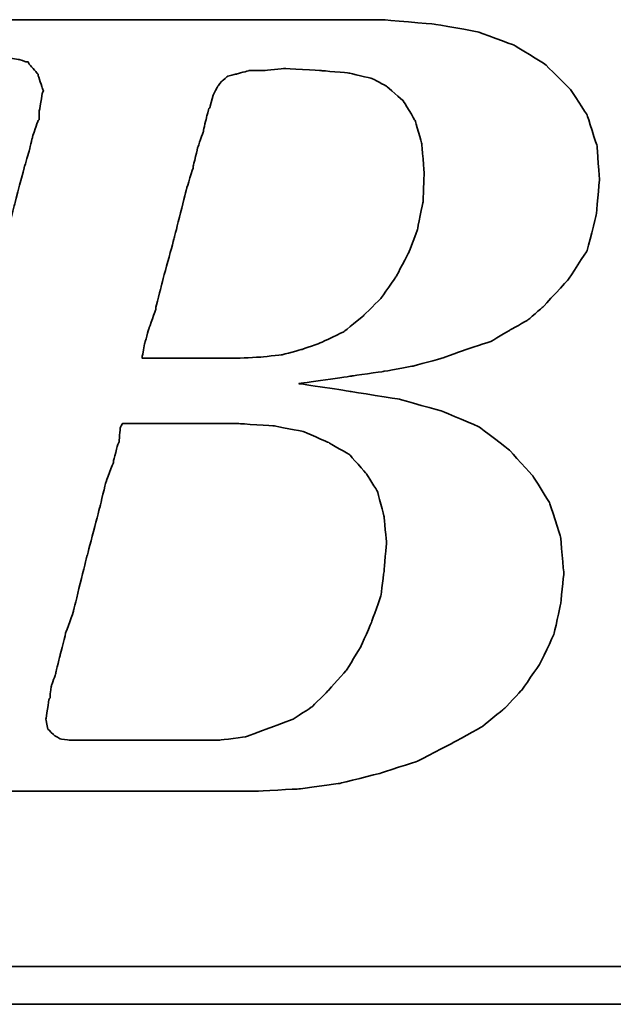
# Model space of a CAD drawing. Extents: x 36 to 522, y 47 to 427.
# Tile 31 of 49: x 202.18 to 204, y 117.96 to 120.99. Entities that reach past the tile are written whole.
import ezdxf

# ---------------------------------------------------------------- set-up
doc = ezdxf.new("R2010")
doc.units = 0
doc.header["$LTSCALE"] = 3
doc.header["$MEASUREMENT"] = 0
doc.layers.add('DIM', color=4, linetype='CONTINUOUS')
doc.layers.add('layer 1', color=7, linetype='CONTINUOUS')

# ---------------------------------------------------------------- blocks, each defined once
blk = doc.blocks.new('TBI MOTION logo(完整正式版)')
at = {"layer": 'layer 1', "color": 22, "lineweight": 35}
for points, knots in [([(-64.65375, -6.86375), (-64.65375, -6.86375), (-64.84375, -7.29625), (-64.84375, -7.29625), (-64.84375, -7.29625), (-64.84375, -7.29625), (-64.86875, -7.34375), (-64.86875, -7.34375), (-64.86875, -7.34375), (-64.86875, -7.34375), (-64.86875, -7.36875), (-64.86875, -7.36875), (-64.86875, -7.36875), (-64.86875, -7.36875), (-65.15375, -7.65375), (-65.15375, -7.65375), (-65.15375, -7.65375), (-65.15375, -7.65375), (-65.17875, -7.65375), (-65.17875, -7.65375), (-65.17875, -7.65375), (-65.17875, -7.65375), (-65.20375, -7.67875), (-65.20375, -7.67875), (-65.20375, -7.67875), (-65.20375, -7.67875), (-65.58875, -7.87125), (-65.58875, -7.87125), (-65.58875, -7.87125), (-65.58875, -7.87125), (-65.63375, -7.87125), (-65.63375, -7.87125), (-65.63375, -7.87125), (-65.63375, -7.87125), (-65.65875, -7.89375), (-65.65875, -7.89375), (-65.65875, -7.89375), (-65.65875, -7.89375), (-66.09375, -7.94375), (-66.09375, -7.94375), (-66.09375, -7.94375), (-66.09375, -7.94375), (-66.11375, -7.94375), (-66.11375, -7.94375), (-66.11375, -7.94375), (-66.11375, -7.94375), (-66.16375, -7.94375), (-66.16375, -7.94375), (-66.16375, -7.94375), (-66.16375, -7.94375), (-66.30875, -7.94375), (-66.30875, -7.94375), (-66.30875, -7.94375), (-66.30875, -7.94375), (-66.69375, -7.94375), (-66.69375, -7.94375), (-66.69375, -7.94375), (-66.69375, -7.94375), (-67.07375, -7.94375), (-67.07375, -7.94375), (-67.07375, -7.94375), (-67.07375, -7.94375), (-67.12375, -7.94375), (-67.12375, -7.94375), (-67.12375, -7.94375), (-67.12375, -7.94375), (-67.12375, -7.96625), (-67.12375, -7.96625), (-67.12375, -7.96625), (-67.12375, -7.96625), (-67.14875, -7.99125), (-67.14875, -7.99125), (-67.14875, -7.99125), (-67.14875, -7.99125), (-67.24375, -8.34875), (-67.24375, -8.34875), (-67.24375, -8.34875), (-67.24375, -8.34875), (-67.31375, -8.68625), (-67.31375, -8.68625), (-67.31375, -8.68625), (-67.31375, -8.68625), (-67.26875, -8.68625), (-67.26875, -8.68625), (-67.26875, -8.68625), (-67.26875, -8.68625), (-67.07375, -8.68625), (-67.07375, -8.68625), (-67.07375, -8.68625), (-67.07375, -8.68625), (-66.54875, -8.68625), (-66.54875, -8.68625), (-66.54875, -8.68625), (-66.54875, -8.68625), (-65.82625, -8.68625), (-65.82625, -8.68625), (-65.82625, -8.68625), (-65.82625, -8.68625), (-65.01375, -8.68625), (-65.01375, -8.68625), (-65.01375, -8.68625), (-65.01375, -8.68625), (-64.05375, -8.68625), (-64.05375, -8.68625), (-64.05375, -8.68625), (-64.05375, -8.68625), (-62.08375, -8.68625), (-62.08375, -8.68625), (-62.08375, -8.68625), (-62.08375, -8.68625), (-60.06875, -8.68625), (-60.06875, -8.68625), (-60.06875, -8.68625), (-60.06875, -8.68625), (-59.10875, -8.68625), (-59.10875, -8.68625), (-59.10875, -8.68625), (-59.10875, -8.68625), (-58.29375, -8.68625), (-58.29375, -8.68625), (-58.29375, -8.68625), (-58.29375, -8.68625), (-57.57375, -8.68625), (-57.57375, -8.68625), (-57.57375, -8.68625), (-57.57375, -8.68625), (-57.04875, -8.68625), (-57.04875, -8.68625), (-57.04875, -8.68625), (-57.04875, -8.68625), (-56.85375, -8.68625), (-56.85375, -8.68625), (-56.85375, -8.68625), (-56.85375, -8.68625), (-56.70875, -8.68625), (-56.70875, -8.68625), (-56.70875, -8.68625), (-56.70875, -8.68625), (-56.61375, -8.68625), (-56.61375, -8.68625), (-56.61375, -8.68625), (-56.61375, -8.68625), (-56.56875, -8.68625), (-56.56875, -8.68625), (-56.56875, -8.68625), (-56.56875, -8.68625), (-55.65375, -8.63875), (-55.65375, -8.63875), (-55.65375, -8.63875), (-55.65375, -8.63875), (-54.76875, -8.51875), (-54.76875, -8.51875), (-54.76875, -8.51875), (-54.76875, -8.51875), (-53.90375, -8.30375), (-53.90375, -8.30375), (-53.90375, -8.30375), (-53.90375, -8.30375), (-53.08875, -8.03875), (-53.08875, -8.03875), (-53.08875, -8.03875), (-53.08875, -8.03875), (-52.34375, -7.65375), (-52.34375, -7.65375), (-52.34375, -7.65375), (-52.34375, -7.65375), (-51.69875, -7.29625), (-51.69875, -7.29625), (-51.69875, -7.29625), (-51.69875, -7.29625), (-51.21875, -6.91125), (-51.21875, -6.91125), (-51.21875, -6.91125), (-51.21875, -6.91125), (-50.83375, -6.50375), (-50.83375, -6.50375), (-50.83375, -6.50375), (-50.83375, -6.50375), (-50.44875, -5.94875), (-50.44875, -5.94875), (-50.44875, -5.94875), (-50.44875, -5.94875), (-50.13875, -5.30375), (-50.13875, -5.30375), (-50.13875, -5.30375), (-50.13875, -5.30375), (-49.99375, -4.65375), (-49.99375, -4.65375), (-49.99375, -4.65375), (-49.99375, -4.65375), (-49.92375, -3.98375), (-49.92375, -3.98375), (-49.92375, -3.98375), (-49.92375, -3.98375), (-49.99375, -3.19374), (-49.99375, -3.19374), (-49.99375, -3.19374), (-49.99375, -3.19374), (-50.23374, -2.44874), (-50.23374, -2.44874), (-50.23374, -2.44874), (-50.23374, -2.44874), (-50.59375, -1.87374), (-50.59375, -1.87374), (-50.59375, -1.87374), (-50.59375, -1.87374), (-51.09875, -1.31874), (-51.09875, -1.31874), (-51.09875, -1.31874), (-51.09875, -1.31874), (-51.74375, -0.81875), (-51.74375, -0.81875), (-51.74375, -0.81875), (-51.74375, -0.81875), (-52.53875, -0.48125), (-52.53875, -0.48125), (-52.53875, -0.48125), (-52.53875, -0.48125), (-53.47375, -0.21875), (-53.47375, -0.21875), (-53.47375, -0.21875), (-53.47375, -0.21875), (-54.52875, -0.04874), (-54.52875, -0.04874), (-54.52875, -0.04874), (-54.52875, -0.04874), (-55.65375, 0.12125), (-55.65375, 0.12125), (-55.65375, 0.12125), (-55.65375, 0.12125), (-54.50375, 0.28624), (-54.50375, 0.28624), (-54.50375, 0.28624), (-54.50375, 0.28624), (-53.83375, 0.38124), (-53.83375, 0.38124), (-53.83375, 0.38124), (-53.83375, 0.38124), (-53.18375, 0.50125), (-53.18375, 0.50125), (-53.18375, 0.50125), (-53.18375, 0.50125), (-52.55875, 0.66874), (-52.55875, 0.66874), (-52.55875, 0.66874), (-52.55875, 0.66874), (-52.03375, 0.86124), (-52.03375, 0.86124), (-52.03375, 0.86124), (-52.03375, 0.86124), (-51.50374, 1.03124), (-51.50374, 1.03124), (-51.50374, 1.03124), (-51.50374, 1.03124), (-51.09875, 1.27125), (-51.09875, 1.27125), (-51.09875, 1.27125), (-51.09875, 1.27125), (-50.71375, 1.48624), (-50.71375, 1.48624), (-50.71375, 1.48624), (-50.71375, 1.48624), (-50.37625, 1.77625), (-50.37625, 1.77625), (-50.37625, 1.77625), (-50.37625, 1.77625), (-49.82375, 2.37625), (-49.82375, 2.37625), (-49.82375, 2.37625), (-49.82375, 2.37625), (-49.41875, 2.99625), (-49.41875, 2.99625), (-49.41875, 2.99625), (-49.41875, 2.99625), (-49.22375, 3.76625), (-49.22375, 3.76625), (-49.22375, 3.76625), (-49.22375, 3.76625), (-49.15375, 4.50874), (-49.15375, 4.50874), (-49.15375, 4.50874), (-49.15375, 4.50874), (-49.20375, 5.25125), (-49.20375, 5.25125), (-49.20375, 5.25125), (-49.20375, 5.25125), (-49.41875, 5.92625), (-49.41875, 5.92625), (-49.41875, 5.92625), (-49.41875, 5.92625), (-49.77875, 6.47625), (-49.77875, 6.47625), (-49.77875, 6.47625), (-49.77875, 6.47625), (-50.33125, 7.02624), (-50.33125, 7.02624), (-50.33125, 7.02624), (-50.33125, 7.02624), (-51.00125, 7.43625), (-51.00125, 7.43625), (-51.00125, 7.43625), (-51.00125, 7.43625), (-51.79375, 7.72625), (-51.79375, 7.72625), (-51.79375, 7.72625), (-51.79375, 7.72625), (-52.72875, 7.89124), (-52.72875, 7.89124), (-52.72875, 7.89124), (-52.72875, 7.89124), (-53.83375, 7.98625), (-53.83375, 7.98625), (-53.83375, 7.98625), (-53.83375, 7.98625), (-53.92875, 7.98625), (-53.92875, 7.98625), (-53.92875, 7.98625), (-53.92875, 7.98625), (-54.26375, 7.98625), (-54.26375, 7.98625), (-54.26375, 7.98625), (-54.26375, 7.98625), (-54.74375, 7.98625), (-54.74375, 7.98625), (-54.74375, 7.98625), (-54.74375, 7.98625), (-55.36875, 7.98625), (-55.36875, 7.98625), (-55.36875, 7.98625), (-55.36875, 7.98625), (-56.13375, 7.98625), (-56.13375, 7.98625), (-56.13375, 7.98625), (-56.13375, 7.98625), (-56.94875, 7.98625), (-56.94875, 7.98625), (-56.94875, 7.98625), (-56.94875, 7.98625), (-58.77625, 7.98625), (-58.77625, 7.98625), (-58.77625, 7.98625), (-58.77625, 7.98625), (-60.59875, 7.98625), (-60.59875, 7.98625), (-60.59875, 7.98625), (-60.59875, 7.98625), (-61.41375, 7.98625), (-61.41375, 7.98625), (-61.41375, 7.98625), (-61.41375, 7.98625), (-62.17875, 7.98625), (-62.17875, 7.98625), (-62.17875, 7.98625), (-62.17875, 7.98625), (-62.80375, 7.98625), (-62.80375, 7.98625), (-62.80375, 7.98625), (-62.80375, 7.98625), (-63.30625, 7.98625), (-63.30625, 7.98625), (-63.30625, 7.98625), (-63.30625, 7.98625), (-63.57375, 7.98625), (-63.57375, 7.98625), (-63.57375, 7.98625), (-63.57375, 7.98625), (-63.57375, 7.96375), (-63.57375, 7.96375), (-63.57375, 7.96375), (-63.57375, 7.96375), (-63.59875, 7.94125), (-63.59875, 7.94125), (-63.59875, 7.94125), (-63.59875, 7.94125), (-63.69375, 7.55625), (-63.69375, 7.55625), (-63.69375, 7.55625), (-63.69375, 7.55625), (-63.76375, 7.24624), (-63.76375, 7.24624), (-63.76375, 7.24624), (-63.76375, 7.24624), (-63.23875, 7.24624), (-63.23875, 7.24624), (-63.23875, 7.24624), (-63.23875, 7.24624), (-62.75875, 7.24624), (-62.75875, 7.24624), (-62.75875, 7.24624), (-62.75875, 7.24624), (-62.61125, 7.24624), (-62.61125, 7.24624), (-62.61125, 7.24624), (-62.61125, 7.24624), (-62.56625, 7.24624), (-62.56625, 7.24624), (-62.56625, 7.24624), (-62.56625, 7.24624), (-62.22875, 7.24624), (-62.22875, 7.24624), (-62.22875, 7.24624), (-62.22875, 7.24624), (-62.20375, 7.24624), (-62.20375, 7.24624), (-62.20375, 7.24624), (-62.20375, 7.24624), (-62.17875, 7.21875), (-62.17875, 7.21875), (-62.17875, 7.21875), (-62.17875, 7.21875), (-61.96375, 7.17125), (-61.96375, 7.17125), (-61.96375, 7.17125), (-61.96375, 7.17125), (-61.72375, 7.12624), (-61.72375, 7.12624), (-61.72375, 7.12624), (-61.72375, 7.12624), (-61.70375, 7.12624), (-61.70375, 7.12624), (-61.70375, 7.12624), (-61.70375, 7.12624), (-61.55875, 7.07624), (-61.55875, 7.07624), (-61.55875, 7.07624), (-61.55875, 7.07624), (-61.50875, 7.07624), (-61.50875, 7.07624), (-61.50875, 7.07624), (-61.50875, 7.07624), (-61.48375, 7.02624), (-61.48375, 7.02624), (-61.48375, 7.02624), (-61.48375, 7.02624), (-61.31875, 6.83375), (-61.31875, 6.83375), (-61.31875, 6.83375), (-61.31875, 6.83375), (-61.29375, 6.81125), (-61.29375, 6.81125), (-61.29375, 6.81125), (-61.29375, 6.81125), (-61.29375, 6.78625), (-61.29375, 6.78625), (-61.29375, 6.78625), (-61.29375, 6.78625), (-61.19875, 6.50124), (-61.19875, 6.50124), (-61.19875, 6.50124), (-61.19875, 6.50124), (-61.17375, 6.45124), (-61.17375, 6.45124), (-61.17375, 6.45124), (-61.17375, 6.45124), (-61.19875, 6.40625), (-61.19875, 6.40625), (-61.19875, 6.40625), (-61.19875, 6.40625), (-61.26875, 5.99624), (-61.26875, 5.99624), (-61.26875, 5.99624), (-61.26875, 5.99624), (-61.26875, 5.85125), (-61.26875, 5.85125), (-61.26875, 5.85125), (-61.26875, 5.85125), (-61.26875, 5.82625), (-61.26875, 5.82625), (-61.26875, 5.82625), (-61.26875, 5.82625), (-61.29375, 5.80625), (-61.29375, 5.80625), (-61.29375, 5.80625), (-61.29375, 5.80625), (-61.34125, 5.66125), (-61.34125, 5.66125), (-61.34125, 5.66125), (-61.34125, 5.66125), (-61.41375, 5.44625), (-61.41375, 5.44625), (-61.41375, 5.44625), (-61.41375, 5.44625), (-61.48375, 5.15625), (-61.48375, 5.15625), (-61.48375, 5.15625), (-61.48375, 5.15625), (-61.58375, 4.82124), (-61.58375, 4.82124), (-61.58375, 4.82124), (-61.58375, 4.82124), (-61.79875, 4.00375), (-61.79875, 4.00375), (-61.79875, 4.00375), (-61.79875, 4.00375), (-62.05875, 2.99625), (-62.05875, 2.99625), (-62.05875, 2.99625), (-62.05875, 2.99625), (-62.34875, 1.91625), (-62.34875, 1.91625), (-62.34875, 1.91625), (-62.34875, 1.91625), (-62.97375, -0.41124), (-62.97375, -0.41124), (-62.97375, -0.41124), (-62.97375, -0.41124), (-63.59875, -2.75875), (-63.59875, -2.75875), (-63.59875, -2.75875), (-63.59875, -2.75875), (-63.88375, -3.86374), (-63.88375, -3.86374), (-63.88375, -3.86374), (-63.88375, -3.86374), (-64.14875, -4.82374), (-64.14875, -4.82374), (-64.14875, -4.82374), (-64.14875, -4.82374), (-64.36375, -5.64125), (-64.36375, -5.64125), (-64.36375, -5.64125), (-64.36375, -5.64125), (-64.43625, -5.97625), (-64.43625, -5.97625), (-64.43625, -5.97625), (-64.43625, -5.97625), (-64.50875, -6.28625), (-64.50875, -6.28625), (-64.50875, -6.28625), (-64.50875, -6.28625), (-64.50875, -6.30875), (-64.50875, -6.30875), (-64.50875, -6.30875), (-64.50875, -6.30875), (-64.57875, -6.50375), (-64.57875, -6.50375), (-64.57875, -6.50375), (-64.57875, -6.50375), (-64.62875, -6.69625), (-64.62875, -6.69625), (-64.62875, -6.69625), (-64.62875, -6.69625), (-64.62875, -6.76875), (-64.62875, -6.76875), (-64.62875, -6.76875), (-64.62875, -6.76875), (-64.62875, -6.81375), (-64.62875, -6.81375), (-64.62875, -6.81375), (-64.62875, -6.81375), (-64.62875, -6.83875), (-64.62875, -6.83875), (-64.62875, -6.83875), (-64.62875, -6.83875), (-64.65375, -6.86375), (-64.65375, -6.86375)], [0, 0, 0, 0, 0.00719424, 0.00719424, 0.00719424, 0.00719425, 0.01438849, 0.01438849, 0.01438849, 0.0143885, 0.02158273, 0.02158273, 0.02158273, 0.02158274, 0.02877698, 0.02877698, 0.02877698, 0.02877699, 0.03597122, 0.03597122, 0.03597122, 0.03597123, 0.04316547, 0.04316547, 0.04316547, 0.04316548, 0.05035971, 0.05035971, 0.05035971, 0.05035972, 0.05755396, 0.05755396, 0.05755396, 0.05755397, 0.0647482, 0.0647482, 0.0647482, 0.06474821, 0.07194245, 0.07194245, 0.07194245, 0.07194246, 0.07913669, 0.07913669, 0.07913669, 0.0791367, 0.08633094, 0.08633094, 0.08633094, 0.08633095, 0.09352518, 0.09352518, 0.09352518, 0.09352519, 0.10071942, 0.10071942, 0.10071942, 0.10071943, 0.10791367, 0.10791367, 0.10791367, 0.10791368, 0.11510791, 0.11510791, 0.11510791, 0.11510792, 0.12230216, 0.12230216, 0.12230216, 0.12230217, 0.1294964, 0.1294964, 0.1294964, 0.12949641, 0.13669065, 0.13669065, 0.13669065, 0.13669066, 0.14388489, 0.14388489, 0.14388489, 0.1438849, 0.15107914, 0.15107914, 0.15107914, 0.15107915, 0.15827338, 0.15827338, 0.15827338, 0.15827339, 0.16546763, 0.16546763, 0.16546763, 0.16546764, 0.17266187, 0.17266187, 0.17266187, 0.17266188, 0.17985612, 0.17985612, 0.17985612, 0.17985613, 0.18705036, 0.18705036, 0.18705036, 0.18705037, 0.1942446, 0.1942446, 0.1942446, 0.19424461, 0.20143885, 0.20143885, 0.20143885, 0.20143886, 0.20863309, 0.20863309, 0.20863309, 0.2086331, 0.21582734, 0.21582734, 0.21582734, 0.21582735, 0.22302158, 0.22302158, 0.22302158, 0.22302159, 0.23021583, 0.23021583, 0.23021583, 0.23021584, 0.23741007, 0.23741007, 0.23741007, 0.23741008, 0.24460432, 0.24460432, 0.24460432, 0.24460433, 0.25179856, 0.25179856, 0.25179856, 0.25179857, 0.25899281, 0.25899281, 0.25899281, 0.25899282, 0.26618705, 0.26618705, 0.26618705, 0.26618706, 0.27338129, 0.27338129, 0.27338129, 0.2733813, 0.28057554, 0.28057554, 0.28057554, 0.28057555, 0.28776978, 0.28776978, 0.28776978, 0.28776979, 0.29496403, 0.29496403, 0.29496403, 0.29496404, 0.30215827, 0.30215827, 0.30215827, 0.30215828, 0.30935252, 0.30935252, 0.30935252, 0.30935253, 0.31654676, 0.31654676, 0.31654676, 0.31654677, 0.32374101, 0.32374101, 0.32374101, 0.32374102, 0.33093525, 0.33093525, 0.33093525, 0.33093526, 0.3381295, 0.3381295, 0.3381295, 0.33812951, 0.34532374, 0.34532374, 0.34532374, 0.34532375, 0.35251799, 0.35251799, 0.35251799, 0.352518, 0.35971223, 0.35971223, 0.35971223, 0.35971224, 0.36690647, 0.36690647, 0.36690647, 0.36690648, 0.37410072, 0.37410072, 0.37410072, 0.37410073, 0.38129496, 0.38129496, 0.38129496, 0.38129497, 0.38848921, 0.38848921, 0.38848921, 0.38848922, 0.39568345, 0.39568345, 0.39568345, 0.39568346, 0.4028777, 0.4028777, 0.4028777, 0.40287771, 0.41007194, 0.41007194, 0.41007194, 0.41007195, 0.41726619, 0.41726619, 0.41726619, 0.4172662, 0.42446043, 0.42446043, 0.42446043, 0.42446044, 0.43165468, 0.43165468, 0.43165468, 0.43165469, 0.43884892, 0.43884892, 0.43884892, 0.43884893, 0.44604317, 0.44604317, 0.44604317, 0.44604318, 0.45323741, 0.45323741, 0.45323741, 0.45323742, 0.46043165, 0.46043165, 0.46043165, 0.46043166, 0.4676259, 0.4676259, 0.4676259, 0.46762591, 0.47482014, 0.47482014, 0.47482014, 0.47482015, 0.48201439, 0.48201439, 0.48201439, 0.4820144, 0.48920863, 0.48920863, 0.48920863, 0.48920864, 0.49640288, 0.49640288, 0.49640288, 0.49640289, 0.50359712, 0.50359712, 0.50359712, 0.50359713, 0.51079137, 0.51079137, 0.51079137, 0.51079138, 0.51798561, 0.51798561, 0.51798561, 0.51798562, 0.52517986, 0.52517986, 0.52517986, 0.52517987, 0.5323741, 0.5323741, 0.5323741, 0.53237411, 0.53956835, 0.53956835, 0.53956835, 0.53956836, 0.54676259, 0.54676259, 0.54676259, 0.5467626, 0.55395683, 0.55395683, 0.55395683, 0.55395684, 0.56115108, 0.56115108, 0.56115108, 0.56115109, 0.56834532, 0.56834532, 0.56834532, 0.56834533, 0.57553957, 0.57553957, 0.57553957, 0.57553958, 0.58273381, 0.58273381, 0.58273381, 0.58273382, 0.58992806, 0.58992806, 0.58992806, 0.58992807, 0.5971223, 0.5971223, 0.5971223, 0.59712231, 0.60431655, 0.60431655, 0.60431655, 0.60431656, 0.61151079, 0.61151079, 0.61151079, 0.6115108, 0.61870504, 0.61870504, 0.61870504, 0.61870505, 0.62589928, 0.62589928, 0.62589928, 0.62589929, 0.63309353, 0.63309353, 0.63309353, 0.63309354, 0.64028777, 0.64028777, 0.64028777, 0.64028778, 0.64748201, 0.64748201, 0.64748201, 0.64748202, 0.65467626, 0.65467626, 0.65467626, 0.65467627, 0.6618705, 0.6618705, 0.6618705, 0.66187051, 0.66906475, 0.66906475, 0.66906475, 0.66906476, 0.67625899, 0.67625899, 0.67625899, 0.676259, 0.68345324, 0.68345324, 0.68345324, 0.68345325, 0.69064748, 0.69064748, 0.69064748, 0.69064749, 0.69784173, 0.69784173, 0.69784173, 0.69784174, 0.70503597, 0.70503597, 0.70503597, 0.70503598, 0.71223022, 0.71223022, 0.71223022, 0.71223023, 0.71942446, 0.71942446, 0.71942446, 0.71942447, 0.72661871, 0.72661871, 0.72661871, 0.72661872, 0.73381295, 0.73381295, 0.73381295, 0.73381296, 0.74100719, 0.74100719, 0.74100719, 0.7410072, 0.74820144, 0.74820144, 0.74820144, 0.74820145, 0.75539568, 0.75539568, 0.75539568, 0.75539569, 0.76258993, 0.76258993, 0.76258993, 0.76258994, 0.76978417, 0.76978417, 0.76978417, 0.76978418, 0.77697842, 0.77697842, 0.77697842, 0.77697843, 0.78417266, 0.78417266, 0.78417266, 0.78417267, 0.79136691, 0.79136691, 0.79136691, 0.79136692, 0.79856115, 0.79856115, 0.79856115, 0.79856116, 0.8057554, 0.8057554, 0.8057554, 0.80575541, 0.81294964, 0.81294964, 0.81294964, 0.81294965, 0.82014388, 0.82014388, 0.82014388, 0.82014389, 0.82733813, 0.82733813, 0.82733813, 0.82733814, 0.83453237, 0.83453237, 0.83453237, 0.83453238, 0.84172662, 0.84172662, 0.84172662, 0.84172663, 0.84892086, 0.84892086, 0.84892086, 0.84892087, 0.85611511, 0.85611511, 0.85611511, 0.85611512, 0.86330935, 0.86330935, 0.86330935, 0.86330936, 0.8705036, 0.8705036, 0.8705036, 0.87050361, 0.87769784, 0.87769784, 0.87769784, 0.87769785, 0.88489209, 0.88489209, 0.88489209, 0.8848921, 0.89208633, 0.89208633, 0.89208633, 0.89208634, 0.89928058, 0.89928058, 0.89928058, 0.89928059, 0.90647482, 0.90647482, 0.90647482, 0.90647483, 0.91366906, 0.91366906, 0.91366906, 0.91366907, 0.92086331, 0.92086331, 0.92086331, 0.92086332, 0.92805755, 0.92805755, 0.92805755, 0.92805756, 0.9352518, 0.9352518, 0.9352518, 0.93525181, 0.94244604, 0.94244604, 0.94244604, 0.94244605, 0.94964029, 0.94964029, 0.94964029, 0.9496403, 0.95683453, 0.95683453, 0.95683453, 0.95683454, 0.96402878, 0.96402878, 0.96402878, 0.96402879, 0.97122302, 0.97122302, 0.97122302, 0.97122303, 0.97841727, 0.97841727, 0.97841727, 0.97841728, 0.98561151, 0.98561151, 0.98561151, 0.98561152, 0.99280576, 0.99280576, 0.99280576, 0.99280577, 1, 1, 1, 1]), ([(-57.50375, 6.35625), (-57.50375, 6.35625), (-57.57375, 6.11625), (-57.57375, 6.11625), (-57.57375, 6.11625), (-57.57375, 6.11625), (-57.57375, 6.09125), (-57.57375, 6.09125), (-57.57375, 6.09125), (-57.57375, 6.09125), (-57.59875, 6.06625), (-57.59875, 6.06625), (-57.59875, 6.06625), (-57.59875, 6.06625), (-57.64875, 5.87625), (-57.64875, 5.87625), (-57.64875, 5.87625), (-57.64875, 5.87625), (-57.71875, 5.58875), (-57.71875, 5.58875), (-57.71875, 5.58875), (-57.71875, 5.58875), (-57.71875, 5.56625), (-57.71875, 5.56625), (-57.71875, 5.56625), (-57.71875, 5.56625), (-57.83875, 5.23125), (-57.83875, 5.23125), (-57.83875, 5.23125), (-57.83875, 5.23125), (-57.93625, 4.82124), (-57.93625, 4.82124), (-57.93625, 4.82124), (-57.93625, 4.82124), (-57.93625, 4.79624), (-57.93625, 4.79624), (-57.93625, 4.79624), (-57.93625, 4.79624), (-58.07875, 4.34125), (-58.07875, 4.34125), (-58.07875, 4.34125), (-58.07875, 4.34125), (-58.34375, 3.28625), (-58.34375, 3.28625), (-58.34375, 3.28625), (-58.34375, 3.28625), (-58.62875, 2.23124), (-58.62875, 2.23124), (-58.62875, 2.23124), (-58.62875, 2.23124), (-58.74875, 1.75125), (-58.74875, 1.75125), (-58.74875, 1.75125), (-58.74875, 1.75125), (-58.74875, 1.72625), (-58.74875, 1.72625), (-58.74875, 1.72625), (-58.74875, 1.72625), (-58.89375, 1.31625), (-58.89375, 1.31625), (-58.89375, 1.31625), (-58.89375, 1.31625), (-58.98875, 0.98124), (-58.98875, 0.98124), (-58.98875, 0.98124), (-58.98875, 0.98124), (-59.03875, 0.71625), (-59.03875, 0.71625), (-59.03875, 0.71625), (-59.03875, 0.71625), (-59.03875, 0.66874), (-59.03875, 0.66874), (-59.03875, 0.66874), (-59.03875, 0.66874), (-58.91875, 0.66874), (-58.91875, 0.66874), (-58.91875, 0.66874), (-58.91875, 0.66874), (-58.53375, 0.66874), (-58.53375, 0.66874), (-58.53375, 0.66874), (-58.53375, 0.66874), (-58.10375, 0.66874), (-58.10375, 0.66874), (-58.10375, 0.66874), (-58.10375, 0.66874), (-57.66875, 0.66874), (-57.66875, 0.66874), (-57.66875, 0.66874), (-57.66875, 0.66874), (-57.33375, 0.66874), (-57.33375, 0.66874), (-57.33375, 0.66874), (-57.33375, 0.66874), (-57.09375, 0.66874), (-57.09375, 0.66874), (-57.09375, 0.66874), (-57.09375, 0.66874), (-56.99875, 0.66874), (-56.99875, 0.66874), (-56.99875, 0.66874), (-56.99875, 0.66874), (-56.49375, 0.69374), (-56.49375, 0.69374), (-56.49375, 0.69374), (-56.49375, 0.69374), (-56.01375, 0.74374), (-56.01375, 0.74374), (-56.01375, 0.74374), (-56.01375, 0.74374), (-55.58375, 0.86124), (-55.58375, 0.86124), (-55.58375, 0.86124), (-55.58375, 0.86124), (-55.17375, 1.00624), (-55.17375, 1.00624), (-55.17375, 1.00624), (-55.17375, 1.00624), (-54.67375, 1.24625), (-54.67375, 1.24625), (-54.67375, 1.24625), (-54.67375, 1.24625), (-54.26375, 1.58124), (-54.26375, 1.58124), (-54.26375, 1.58124), (-54.26375, 1.58124), (-53.87875, 1.96374), (-53.87875, 1.96374), (-53.87875, 1.96374), (-53.87875, 1.96374), (-53.54375, 2.44625), (-53.54375, 2.44625), (-53.54375, 2.44625), (-53.54375, 2.44625), (-53.27875, 2.95125), (-53.27875, 2.95125), (-53.27875, 2.95125), (-53.27875, 2.95125), (-53.08875, 3.45124), (-53.08875, 3.45124), (-53.08875, 3.45124), (-53.08875, 3.45124), (-52.96875, 4.05124), (-52.96875, 4.05124), (-52.96875, 4.05124), (-52.96875, 4.05124), (-52.94375, 4.65125), (-52.94375, 4.65125), (-52.94375, 4.65125), (-52.94375, 4.65125), (-52.99375, 5.30125), (-52.99375, 5.30125), (-52.99375, 5.30125), (-52.99375, 5.30125), (-53.13875, 5.80625), (-53.13875, 5.80625), (-53.13875, 5.80625), (-53.13875, 5.80625), (-53.39875, 6.23625), (-53.39875, 6.23625), (-53.39875, 6.23625), (-53.39875, 6.23625), (-53.75875, 6.54875), (-53.75875, 6.54875), (-53.75875, 6.54875), (-53.75875, 6.54875), (-54.07375, 6.71625), (-54.07375, 6.71625), (-54.07375, 6.71625), (-54.07375, 6.71625), (-54.57375, 6.83375), (-54.57375, 6.83375), (-54.57375, 6.83375), (-54.57375, 6.83375), (-55.17375, 6.88625), (-55.17375, 6.88625), (-55.17375, 6.88625), (-55.17375, 6.88625), (-55.96875, 6.93125), (-55.96875, 6.93125), (-55.96875, 6.93125), (-55.96875, 6.93125), (-56.39875, 6.88625), (-56.39875, 6.88625), (-56.39875, 6.88625), (-56.39875, 6.88625), (-56.42125, 6.88625), (-56.42125, 6.88625), (-56.42125, 6.88625), (-56.42125, 6.88625), (-56.73375, 6.88625), (-56.73375, 6.88625), (-56.73375, 6.88625), (-56.73375, 6.88625), (-56.99875, 6.81125), (-56.99875, 6.81125), (-56.99875, 6.81125), (-56.99875, 6.81125), (-57.02375, 6.81125), (-57.02375, 6.81125), (-57.02375, 6.81125), (-57.02375, 6.81125), (-57.18875, 6.76625), (-57.18875, 6.76625), (-57.18875, 6.76625), (-57.18875, 6.76625), (-57.30875, 6.66625), (-57.30875, 6.66625), (-57.30875, 6.66625), (-57.30875, 6.66625), (-57.40875, 6.54875), (-57.40875, 6.54875), (-57.40875, 6.54875), (-57.40875, 6.54875), (-57.50375, 6.35625), (-57.50375, 6.35625)], [0, 0, 0, 0, 0.01851852, 0.01851852, 0.01851852, 0.01851853, 0.03703704, 0.03703704, 0.03703704, 0.03703705, 0.05555556, 0.05555556, 0.05555556, 0.05555557, 0.07407407, 0.07407407, 0.07407407, 0.07407408, 0.09259259, 0.09259259, 0.09259259, 0.0925926, 0.11111111, 0.11111111, 0.11111111, 0.11111112, 0.12962963, 0.12962963, 0.12962963, 0.12962964, 0.14814815, 0.14814815, 0.14814815, 0.14814816, 0.16666667, 0.16666667, 0.16666667, 0.16666668, 0.18518519, 0.18518519, 0.18518519, 0.1851852, 0.2037037, 0.2037037, 0.2037037, 0.20370371, 0.22222222, 0.22222222, 0.22222222, 0.22222223, 0.24074074, 0.24074074, 0.24074074, 0.24074075, 0.25925926, 0.25925926, 0.25925926, 0.25925927, 0.27777778, 0.27777778, 0.27777778, 0.27777779, 0.2962963, 0.2962963, 0.2962963, 0.29629631, 0.31481481, 0.31481481, 0.31481481, 0.31481482, 0.33333333, 0.33333333, 0.33333333, 0.33333334, 0.35185185, 0.35185185, 0.35185185, 0.35185186, 0.37037037, 0.37037037, 0.37037037, 0.37037038, 0.38888889, 0.38888889, 0.38888889, 0.3888889, 0.40740741, 0.40740741, 0.40740741, 0.40740742, 0.42592593, 0.42592593, 0.42592593, 0.42592594, 0.44444444, 0.44444444, 0.44444444, 0.44444445, 0.46296296, 0.46296296, 0.46296296, 0.46296297, 0.48148148, 0.48148148, 0.48148148, 0.48148149, 0.5, 0.5, 0.5, 0.50000001, 0.51851852, 0.51851852, 0.51851852, 0.51851853, 0.53703704, 0.53703704, 0.53703704, 0.53703705, 0.55555556, 0.55555556, 0.55555556, 0.55555557, 0.57407407, 0.57407407, 0.57407407, 0.57407408, 0.59259259, 0.59259259, 0.59259259, 0.5925926, 0.61111111, 0.61111111, 0.61111111, 0.61111112, 0.62962963, 0.62962963, 0.62962963, 0.62962964, 0.64814815, 0.64814815, 0.64814815, 0.64814816, 0.66666667, 0.66666667, 0.66666667, 0.66666668, 0.68518519, 0.68518519, 0.68518519, 0.6851852, 0.7037037, 0.7037037, 0.7037037, 0.70370371, 0.72222222, 0.72222222, 0.72222222, 0.72222223, 0.74074074, 0.74074074, 0.74074074, 0.74074075, 0.75925926, 0.75925926, 0.75925926, 0.75925927, 0.77777778, 0.77777778, 0.77777778, 0.77777779, 0.7962963, 0.7962963, 0.7962963, 0.79629631, 0.81481481, 0.81481481, 0.81481481, 0.81481482, 0.83333333, 0.83333333, 0.83333333, 0.83333334, 0.85185185, 0.85185185, 0.85185185, 0.85185186, 0.87037037, 0.87037037, 0.87037037, 0.87037038, 0.88888889, 0.88888889, 0.88888889, 0.8888889, 0.90740741, 0.90740741, 0.90740741, 0.90740742, 0.92592593, 0.92592593, 0.92592593, 0.92592594, 0.94444444, 0.94444444, 0.94444444, 0.94444445, 0.96296296, 0.96296296, 0.96296296, 0.96296297, 0.98148148, 0.98148148, 0.98148148, 0.98148149, 1, 1, 1, 1]), ([(-61.03125, -6.57375), (-61.03125, -6.57375), (-61.03125, -6.67125), (-61.03125, -6.67125), (-61.03125, -6.67125), (-61.03125, -6.67125), (-61.05375, -6.69625), (-61.05375, -6.69625), (-61.05375, -6.69625), (-61.05375, -6.69625), (-61.12375, -7.12875), (-61.12375, -7.12875), (-61.12375, -7.12875), (-61.12375, -7.12875), (-61.07875, -7.34375), (-61.07875, -7.34375), (-61.07875, -7.34375), (-61.07875, -7.34375), (-60.93375, -7.48875), (-60.93375, -7.48875), (-60.93375, -7.48875), (-60.93375, -7.48875), (-60.81375, -7.55625), (-60.81375, -7.55625), (-60.81375, -7.55625), (-60.81375, -7.55625), (-60.62375, -7.58375), (-60.62375, -7.58375), (-60.62375, -7.58375), (-60.62375, -7.58375), (-60.30875, -7.58375), (-60.30875, -7.58375), (-60.30875, -7.58375), (-60.30875, -7.58375), (-59.97375, -7.58375), (-59.97375, -7.58375), (-59.97375, -7.58375), (-59.97375, -7.58375), (-59.87875, -7.58375), (-59.87875, -7.58375), (-59.87875, -7.58375), (-59.87875, -7.58375), (-59.63625, -7.58375), (-59.63625, -7.58375), (-59.63625, -7.58375), (-59.63625, -7.58375), (-58.96875, -7.58375), (-58.96875, -7.58375), (-58.96875, -7.58375), (-58.96875, -7.58375), (-58.29375, -7.58375), (-58.29375, -7.58375), (-58.29375, -7.58375), (-58.29375, -7.58375), (-58.05375, -7.58375), (-58.05375, -7.58375), (-58.05375, -7.58375), (-58.05375, -7.58375), (-57.98375, -7.58375), (-57.98375, -7.58375), (-57.98375, -7.58375), (-57.98375, -7.58375), (-57.35875, -7.58375), (-57.35875, -7.58375), (-57.35875, -7.58375), (-57.35875, -7.58375), (-56.78375, -7.50875), (-56.78375, -7.50875), (-56.78375, -7.50875), (-56.78375, -7.50875), (-56.27875, -7.31875), (-56.27875, -7.31875), (-56.27875, -7.31875), (-56.27875, -7.31875), (-55.77375, -7.12875), (-55.77375, -7.12875), (-55.77375, -7.12875), (-55.77375, -7.12875), (-55.36875, -6.86375), (-55.36875, -6.86375), (-55.36875, -6.86375), (-55.36875, -6.86375), (-55.00875, -6.50375), (-55.00875, -6.50375), (-55.00875, -6.50375), (-55.00875, -6.50375), (-54.62375, -6.06875), (-54.62375, -6.06875), (-54.62375, -6.06875), (-54.62375, -6.06875), (-54.31375, -5.56875), (-54.31375, -5.56875), (-54.31375, -5.56875), (-54.31375, -5.56875), (-54.07375, -5.01625), (-54.07375, -5.01625), (-54.07375, -5.01625), (-54.07375, -5.01625), (-53.87875, -4.46374), (-53.87875, -4.46374), (-53.87875, -4.46374), (-53.87875, -4.46374), (-53.80875, -3.91375), (-53.80875, -3.91375), (-53.80875, -3.91375), (-53.80875, -3.91375), (-53.75875, -3.31375), (-53.75875, -3.31375), (-53.75875, -3.31375), (-53.75875, -3.31375), (-53.80875, -2.75875), (-53.80875, -2.75875), (-53.80875, -2.75875), (-53.80875, -2.75875), (-53.95375, -2.20875), (-53.95375, -2.20875), (-53.95375, -2.20875), (-53.95375, -2.20875), (-54.19375, -1.82625), (-54.19375, -1.82625), (-54.19375, -1.82625), (-54.19375, -1.82625), (-54.55375, -1.41875), (-54.55375, -1.41875), (-54.55375, -1.41875), (-54.55375, -1.41875), (-55.00875, -1.15125), (-55.00875, -1.15125), (-55.00875, -1.15125), (-55.00875, -1.15125), (-55.56125, -0.91375), (-55.56125, -0.91375), (-55.56125, -0.91375), (-55.56125, -0.91375), (-56.18125, -0.79375), (-56.18125, -0.79375), (-56.18125, -0.79375), (-56.18125, -0.79375), (-56.94875, -0.74374), (-56.94875, -0.74374), (-56.94875, -0.74374), (-56.94875, -0.74374), (-56.99875, -0.74374), (-56.99875, -0.74374), (-56.99875, -0.74374), (-56.99875, -0.74374), (-57.09375, -0.74374), (-57.09375, -0.74374), (-57.09375, -0.74374), (-57.09375, -0.74374), (-57.38375, -0.74374), (-57.38375, -0.74374), (-57.38375, -0.74374), (-57.38375, -0.74374), (-57.76875, -0.74374), (-57.76875, -0.74374), (-57.76875, -0.74374), (-57.76875, -0.74374), (-58.24625, -0.74374), (-58.24625, -0.74374), (-58.24625, -0.74374), (-58.24625, -0.74374), (-58.72875, -0.74374), (-58.72875, -0.74374), (-58.72875, -0.74374), (-58.72875, -0.74374), (-59.20875, -0.74374), (-59.20875, -0.74374), (-59.20875, -0.74374), (-59.20875, -0.74374), (-59.46875, -0.74374), (-59.46875, -0.74374), (-59.46875, -0.74374), (-59.46875, -0.74374), (-59.51625, -0.83875), (-59.51625, -0.83875), (-59.51625, -0.83875), (-59.51625, -0.83875), (-59.54375, -1.15125), (-59.54375, -1.15125), (-59.54375, -1.15125), (-59.54375, -1.15125), (-59.56375, -1.17874), (-59.56375, -1.17874), (-59.56375, -1.17874), (-59.56375, -1.17874), (-59.66375, -1.55875), (-59.66375, -1.55875), (-59.66375, -1.55875), (-59.66375, -1.55875), (-59.66375, -1.58375), (-59.66375, -1.58375), (-59.66375, -1.58375), (-59.66375, -1.58375), (-59.82875, -2.01874), (-59.82875, -2.01874), (-59.82875, -2.01874), (-59.82875, -2.01874), (-59.94875, -2.52125), (-59.94875, -2.52125), (-59.94875, -2.52125), (-59.94875, -2.52125), (-60.23875, -3.62375), (-60.23875, -3.62375), (-60.23875, -3.62375), (-60.23875, -3.62375), (-60.52375, -4.77624), (-60.52375, -4.77624), (-60.52375, -4.77624), (-60.52375, -4.77624), (-60.52375, -4.79874), (-60.52375, -4.79874), (-60.52375, -4.79874), (-60.52375, -4.79874), (-60.69125, -5.25375), (-60.69125, -5.25375), (-60.69125, -5.25375), (-60.69125, -5.25375), (-60.81375, -5.73625), (-60.81375, -5.73625), (-60.81375, -5.73625), (-60.81375, -5.73625), (-60.90875, -6.11875), (-60.90875, -6.11875), (-60.90875, -6.11875), (-60.90875, -6.11875), (-60.90875, -6.14375), (-60.90875, -6.14375), (-60.90875, -6.14375), (-60.90875, -6.14375), (-61.00375, -6.40875), (-61.00375, -6.40875), (-61.00375, -6.40875), (-61.00375, -6.40875), (-61.03125, -6.57375), (-61.03125, -6.57375)], [0, 0, 0, 0, 0.01694915, 0.01694915, 0.01694915, 0.01694916, 0.03389831, 0.03389831, 0.03389831, 0.03389832, 0.05084746, 0.05084746, 0.05084746, 0.05084747, 0.06779661, 0.06779661, 0.06779661, 0.06779662, 0.08474576, 0.08474576, 0.08474576, 0.08474577, 0.10169492, 0.10169492, 0.10169492, 0.10169493, 0.11864407, 0.11864407, 0.11864407, 0.11864408, 0.13559322, 0.13559322, 0.13559322, 0.13559323, 0.15254237, 0.15254237, 0.15254237, 0.15254238, 0.16949153, 0.16949153, 0.16949153, 0.16949154, 0.18644068, 0.18644068, 0.18644068, 0.18644069, 0.20338983, 0.20338983, 0.20338983, 0.20338984, 0.22033898, 0.22033898, 0.22033898, 0.22033899, 0.23728814, 0.23728814, 0.23728814, 0.23728815, 0.25423729, 0.25423729, 0.25423729, 0.2542373, 0.27118644, 0.27118644, 0.27118644, 0.27118645, 0.28813559, 0.28813559, 0.28813559, 0.2881356, 0.30508475, 0.30508475, 0.30508475, 0.30508476, 0.3220339, 0.3220339, 0.3220339, 0.32203391, 0.33898305, 0.33898305, 0.33898305, 0.33898306, 0.3559322, 0.3559322, 0.3559322, 0.35593221, 0.37288136, 0.37288136, 0.37288136, 0.37288137, 0.38983051, 0.38983051, 0.38983051, 0.38983052, 0.40677966, 0.40677966, 0.40677966, 0.40677967, 0.42372881, 0.42372881, 0.42372881, 0.42372882, 0.44067797, 0.44067797, 0.44067797, 0.44067798, 0.45762712, 0.45762712, 0.45762712, 0.45762713, 0.47457627, 0.47457627, 0.47457627, 0.47457628, 0.49152542, 0.49152542, 0.49152542, 0.49152543, 0.50847458, 0.50847458, 0.50847458, 0.50847459, 0.52542373, 0.52542373, 0.52542373, 0.52542374, 0.54237288, 0.54237288, 0.54237288, 0.54237289, 0.55932203, 0.55932203, 0.55932203, 0.55932204, 0.57627119, 0.57627119, 0.57627119, 0.5762712, 0.59322034, 0.59322034, 0.59322034, 0.59322035, 0.61016949, 0.61016949, 0.61016949, 0.6101695, 0.62711864, 0.62711864, 0.62711864, 0.62711865, 0.6440678, 0.6440678, 0.6440678, 0.64406781, 0.66101695, 0.66101695, 0.66101695, 0.66101696, 0.6779661, 0.6779661, 0.6779661, 0.67796611, 0.69491525, 0.69491525, 0.69491525, 0.69491526, 0.71186441, 0.71186441, 0.71186441, 0.71186442, 0.72881356, 0.72881356, 0.72881356, 0.72881357, 0.74576271, 0.74576271, 0.74576271, 0.74576272, 0.76271186, 0.76271186, 0.76271186, 0.76271187, 0.77966102, 0.77966102, 0.77966102, 0.77966103, 0.79661017, 0.79661017, 0.79661017, 0.79661018, 0.81355932, 0.81355932, 0.81355932, 0.81355933, 0.83050847, 0.83050847, 0.83050847, 0.83050848, 0.84745763, 0.84745763, 0.84745763, 0.84745764, 0.86440678, 0.86440678, 0.86440678, 0.86440679, 0.88135593, 0.88135593, 0.88135593, 0.88135594, 0.89830508, 0.89830508, 0.89830508, 0.89830509, 0.91525424, 0.91525424, 0.91525424, 0.91525425, 0.93220339, 0.93220339, 0.93220339, 0.9322034, 0.94915254, 0.94915254, 0.94915254, 0.94915255, 0.96610169, 0.96610169, 0.96610169, 0.9661017, 0.98305085, 0.98305085, 0.98305085, 0.98305086, 1, 1, 1, 1]), ([(75.90875, -9.47875), (75.90875, -9.47875), (75.90875, -12.28625), (75.90875, -12.28625), (75.90875, -12.28625), (75.90875, -12.28625), (75.90875, -12.47875), (75.90875, -12.47875), (75.90875, -12.47875), (75.90875, -12.47875), (75.71625, -12.47875), (75.71625, -12.47875), (75.71625, -12.47875), (75.71625, -12.47875), (-88.32875, -12.47875), (-88.32875, -12.47875), (-88.32875, -12.47875), (-88.32875, -12.47875), (-88.32875, -13.29375), (-88.32875, -13.29375), (-88.32875, -13.29375), (-88.32875, -13.29375), (82.89125, -13.29375), (82.89125, -13.29375), (82.89125, -13.29375), (82.89125, -13.29375), (75.90875, -9.47875), (75.90875, -9.47875)], [0, 0, 0, 0, 0.14285714, 0.14285714, 0.14285714, 0.14285715, 0.28571429, 0.28571429, 0.28571429, 0.2857143, 0.42857143, 0.42857143, 0.42857143, 0.42857144, 0.57142857, 0.57142857, 0.57142857, 0.57142858, 0.71428571, 0.71428571, 0.71428571, 0.71428572, 0.85714286, 0.85714286, 0.85714286, 0.85714287, 1, 1, 1, 1])]:
    blk.add_open_spline(points, degree=3, knots=knots, dxfattribs=at)

msp = doc.modelspace()

# ---------------------------------------------------------------- block references
at = {"layer": 'DIM', "xscale": 0.1421549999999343, "yscale": 0.1421549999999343, "zscale": 0.1421549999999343}
msp.add_blockref('TBI MOTION logo(完整正式版)', (210.949, 119.8535), dxfattribs=at)

doc.saveas('drawing.dxf')
